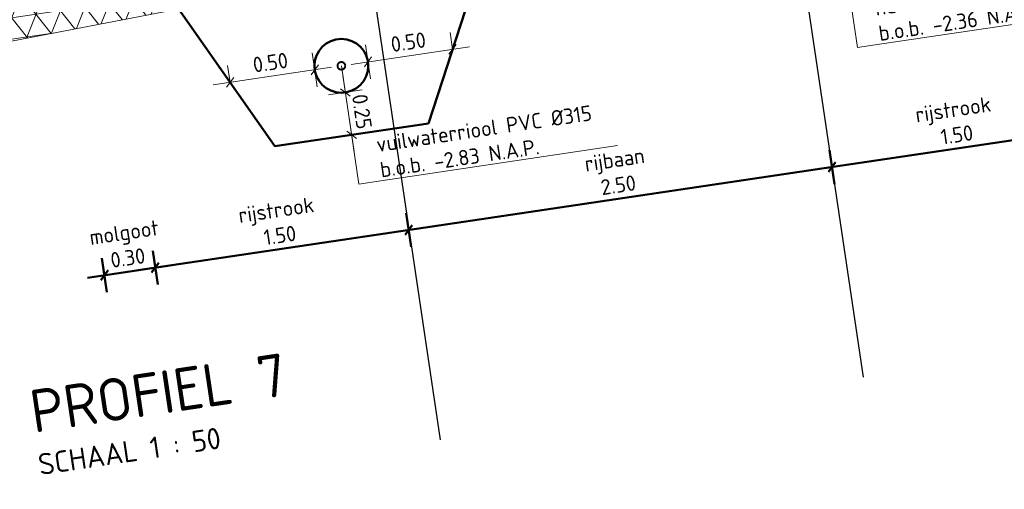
# Model space of a CAD drawing. Header units: metres. Extents: x 0 to 269924, y 0 to 933292.
# Tile 39 of 247: x 133865.3 to 133871.06, y 465828.85 to 465831.59. Entities that reach past the tile are written whole.
import ezdxf
from ezdxf import colors
from ezdxf.entities.mleader import LeaderData, LeaderLine
from ezdxf.math import Vec2, Vec3

# ---------------------------------------------------------------- set-up
doc = ezdxf.new("R2010")
doc.units = ezdxf.units.M
doc.linetypes.add('RI-VWA', pattern=[11, 5, -3, 0, -3])
for name, color, linetype, lineweight in [('B-WE-MO-BODEM-AD-50', 253, 'Continuous', 18), ('N-WE-GW-SLEUF-GD', 90, 'Continuous', 50), ('N-WE-KL-ET_LS_OV_LICHTMAST-S', 190, 'Continuous', 25), ('N-WE-RI-T18', 10, 'Continuous', 18), ('N-WE-VH-M', 7, 'Continuous', 18), ('N-WE-VH-VERHARDING-GD', 7, 'Continuous', 50), ('N-WE-VH-VERHARDING-T18', 10, 'Continuous', 18), ('X-XX-AL-VERWIJZING-S', 7, 'Continuous', 25)]:
    doc.layers.add(name, color=color, linetype=linetype, lineweight=lineweight)
doc.layers.add('N-WE-RI-VWA-GD', color=20, linetype='RI-VWA', lineweight=50, true_color=0xff3f00)
doc.layers.add('X-XX-AL-HULPLIJN-G', color=30, linetype='Continuous', lineweight=18, plot=False)
doc.layers.add('X-XX-AL-HULPLIJN-GD', color=30, linetype='Continuous', lineweight=25, plot=False)
doc.styles.add('NLCS-ISO', font='NLCS-ISO.ttf')
doc.styles.add('NLCS-ISO-M200-T18', font='NLCS-ISO.ttf', dxfattribs={"height": 0.36})
doc.styles.add('NLCS-ISO-M50-T18', font='NLCS-ISO.ttf', dxfattribs={"height": 0.09})
doc.dimstyles.new('NLCS-M50-T18-SCHRAP_L2_H2', dxfattribs={"dimscale": 0.05, "dimtxt": 2.5, "dimasz": 1.008, "dimexe": 2, "dimexo": 2, "dimgap": 0.7, "dimtad": 1, "dimzin": 0, "dimdsep": 46, "dimtxsty": 'NLCS-ISO-M50-T18', "dimblk": 'OBLIQUE', "dimcen": 0, "dimdle": 2, "dimclrd": 256, "dimclre": 256, "dimclrt": 10, "dimazin": 0, "dimtfac": 1, "dimtdec": 3, "dimtofl": 0, "dimtmove": 0, "dimatfit": 3, "dimldrblk": 'OBLIQUE', "dimfxl": 2, "dimfxlon": 1, "dimtfillclr": 256, "dimtolj": 1, "dimtzin": 0, "dimlwd": -1, "dimlwe": -1, "dimarcsym": 0})

# ---------------------------------------------------------------- blocks, each defined once
blk = doc.blocks.new('SAL-VERWIJZING_ONDERSCHRIFT-SO')
at = {"linetype": 'Continuous', "style": 'NLCS-ISO'}
blk.add_text('SCHAAL 1 :', height=2.5, dxfattribs=at).set_placement((0, -3.75))
at = {"style": 'NLCS-ISO'}
for tag, p, height in [('OMSCHRIJVING', (0, 1.25), 5), ('SCHAAL', (18.15, -3.75), 2.5)]:
    blk.add_attdef(tag, p, '', height=height, dxfattribs=at)
blk = doc.blocks.new('PROFIEL 7')
at = {"layer": 'B-WE-MO-BODEM-AD-50'}
h = blk.add_hatch(dxfattribs=at)
h.set_pattern_fill('AVH-FUNDERING_EPS-SO', color=256, scale=0.025, angle=-8.45277, pattern_type=2)
h.set_pattern_definition([(360, (831.99881, -458.69471), (7e-17, 0.125), []), (60, (831.99881, -458.69471), (-0.108253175, 0.0625), []), (120, (831.99881, -458.69471), (-0.108253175, -0.0625), [])])
h.paths.add_polyline_path([(5.1384, -1.3503), (5.1384, -2.2546), (6.677, -2.1874), (8.6829, -2.4602), (13.8888, -2.2372), (13.8888, -1.3505), (12.9158, -1.3505), (9.0186, -1.3001)])
at = {"layer": 'X-XX-AL-HULPLIJN-G'}
blk.add_lwpolyline([(5.1384, -2.2546), (6.677, -2.1874), (8.6829, -2.4602), (13.8888, -2.2372), (13.8888, -1.3505)], dxfattribs=at)
at = {"layer": 'X-XX-AL-VERWIJZING-S', "xscale": 0.05, "yscale": 0.05, "zscale": 0.05}
blk.add_blockref('SAL-VERWIJZING_ONDERSCHRIFT-SO', (5.1384, -4.5946), dxfattribs=at).add_auto_attribs({'OMSCHRIJVING': 'PROFIEL 7', 'SCHAAL': '50'})
blk = doc.blocks.new('_DotSmall')
at = {"color": 0, "linetype": 'ByBlock', "const_width": 0.5}
blk.add_lwpolyline([(-0.0625, 0, 1), (0.0625, 0, 1)], format="xyb", close=True, dxfattribs=at)
blk = doc.blocks.new('_Oblique')
at = {"color": 0, "linetype": 'ByBlock', "lineweight": -2}
blk.add_line((-0.5, -0.5), (0.5, 0.5), dxfattribs=at)
blk = doc.blocks.new('*D502')
at = {"layer": 'Defpoints', "color": 0, "transparency": 16777216}
for p in [(133867.0242, 465831.2993), (133866.5296, 465831.2258), (133867.0841, 465830.8962)]:
    blk.add_point(p, dxfattribs=at)
at = {"layer": 'N-WE-VH-M', "transparency": 16777216}
for p, q in [((133867.0389, 465831.2004), (133867.0095, 465831.3982)), ((133866.4307, 465831.2111), (133867.1231, 465831.314)), ((133866.5296, 465831.2258), (133866.5149, 465831.3247))]:
    blk.add_line(p, q, dxfattribs=at)
at = {"layer": 'N-WE-VH-M', "transparency": 16777216, "xscale": 0.0504, "yscale": 0.0504, "zscale": 0.0504}
for p, rotation in [((133867.0242, 465831.2993), 8.452767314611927), ((133866.5296, 465831.2258), 188.4527673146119)]:
    blk.add_blockref('_Oblique', p, dxfattribs=dict(at, rotation=rotation))
at = {"layer": 'N-WE-VH-M', "color": 10, "transparency": 16777216, "insert": (133866.7651, 465831.3417), "char_height": 0.09, "attachment_point": 5, "rotation": 8.45277, "style": 'NLCS-ISO-M50-T18'}
blk.add_mtext('\\A1;0.50', dxfattribs=at)
blk = doc.blocks.new('*D503')
at = {"layer": 'Defpoints', "color": 0, "transparency": 16777216}
for p in [(133867.8303, 465831.4191), (133867.8303, 465831.4191), (133867.3957, 465830.9425)]:
    blk.add_point(p, dxfattribs=at)
at = {"layer": 'N-WE-VH-M', "transparency": 16777216}
for p, q in [((133867.8303, 465831.4191), (133867.8156, 465831.518)), ((133867.2368, 465831.3309), (133867.9292, 465831.4338)), ((133867.3505, 465831.2467), (133867.3211, 465831.4445))]:
    blk.add_line(p, q, dxfattribs=at)
at = {"layer": 'N-WE-VH-M', "transparency": 16777216, "xscale": 0.0504, "yscale": 0.0504, "zscale": 0.0504}
for p, rotation in [((133867.8303, 465831.4191), 8.452767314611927), ((133867.3358, 465831.3456), 188.4527673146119)]:
    blk.add_blockref('_Oblique', p, dxfattribs=dict(at, rotation=rotation))
at = {"layer": 'N-WE-VH-M', "color": 10, "transparency": 16777216, "insert": (133867.5713, 465831.4615), "char_height": 0.09, "attachment_point": 5, "rotation": 8.45277, "style": 'NLCS-ISO-M50-T18'}
blk.add_mtext('\\A1;0.50', dxfattribs=at)
blk = doc.blocks.new('*D504')
at = {"layer": 'Defpoints', "color": 0, "transparency": 16777216}
for p in [(133866.6307, 465831.0816), (133867.6889, 465830.9861), (133867.2399, 465830.9194)]:
    blk.add_point(p, dxfattribs=at)
at = {"layer": 'N-WE-VH-M', "transparency": 16777216}
for p, q in [((133867.1884, 465831.2656), (133867.2546, 465830.8205)), ((133867.1042, 465831.152), (133867.302, 465831.1814)), ((133867.3388, 465830.9341), (133867.141, 465830.9047))]:
    blk.add_line(p, q, dxfattribs=at)
at = {"layer": 'N-WE-VH-M', "transparency": 16777216, "xscale": 0.0504, "yscale": 0.0504, "zscale": 0.0504}
for p, rotation in [((133867.2031, 465831.1667), 98.45276731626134), ((133867.2399, 465830.9194), 278.4527673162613)]:
    blk.add_blockref('_Oblique', p, dxfattribs=dict(at, rotation=rotation))
at = {"layer": 'N-WE-VH-M', "color": 10, "transparency": 16777216, "insert": (133867.3006, 465831.0548), "char_height": 0.09, "attachment_point": 5, "rotation": 278.45277, "style": 'NLCS-ISO-M50-T18'}
blk.add_mtext('\\A1;0.25', dxfattribs=at)
blk = doc.blocks.new('*D512')
at = {"layer": 'Defpoints', "color": 0, "transparency": 16777216}
for p in [(133869.5555, 465834.0454), (133867.0878, 465833.6308), (133867.5735, 465830.3624)]:
    blk.add_point(p, dxfattribs=at)
at = {"layer": 'N-WE-VH-VERHARDING-GD', "transparency": 16777216}
for p, q in [((133870.0335, 465830.8291), (133870.0629, 465830.6313)), ((133870.1471, 465830.7449), (133867.4746, 465830.3477)), ((133867.5588, 465830.4614), (133867.5882, 465830.2635))]:
    blk.add_line(p, q, dxfattribs=at)
at = {"layer": 'N-WE-VH-VERHARDING-GD', "transparency": 16777216, "xscale": 0.0504, "yscale": 0.0504, "zscale": 0.0504}
for p, rotation in [((133870.0482, 465830.7302), 8.452767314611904), ((133867.5735, 465830.3624), 188.4527673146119)]:
    blk.add_blockref('_Oblique', p, dxfattribs=dict(at, rotation=rotation))
at = {"layer": 'N-WE-VH-VERHARDING-GD', "color": 10, "transparency": 16777216, "insert": (133868.7881, 465830.6996), "char_height": 0.09, "attachment_point": 5, "rotation": 8.45277, "style": 'NLCS-ISO-M50-T18'}
blk.add_mtext('\\A1;rijbaan\\P2.50', dxfattribs=at)
blk = doc.blocks.new('*D513')
at = {"layer": 'Defpoints', "color": 0, "transparency": 16777216}
for p in [(133867.0878, 465833.6308), (133865.6101, 465833.3826), (133866.0916, 465830.1422)]:
    blk.add_point(p, dxfattribs=at)
at = {"layer": 'N-WE-VH-VERHARDING-GD', "transparency": 16777216}
for p, q in [((133867.5588, 465830.4614), (133867.5882, 465830.2635)), ((133867.6725, 465830.3771), (133865.9927, 465830.1275)), ((133866.0769, 465830.2411), (133866.1063, 465830.0433))]:
    blk.add_line(p, q, dxfattribs=at)
at = {"layer": 'N-WE-VH-VERHARDING-GD', "transparency": 16777216, "xscale": 0.0504, "yscale": 0.0504, "zscale": 0.0504}
for p, rotation in [((133867.5735, 465830.3624), 8.452767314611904), ((133866.0916, 465830.1422), 188.4527673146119)]:
    blk.add_blockref('_Oblique', p, dxfattribs=dict(at, rotation=rotation))
at = {"layer": 'N-WE-VH-VERHARDING-GD', "color": 10, "transparency": 16777216, "insert": (133866.8098, 465830.4056), "char_height": 0.09, "attachment_point": 5, "rotation": 8.45277, "style": 'NLCS-ISO-M50-T18'}
blk.add_mtext('\\A1;rijstrook\\P1.50', dxfattribs=at)
blk = doc.blocks.new('*D514')
at = {"layer": 'Defpoints', "color": 0, "transparency": 16777216}
for p in [(133871.0351, 465834.2939), (133869.5555, 465834.0454), (133870.0482, 465830.7302)]:
    blk.add_point(p, dxfattribs=at)
at = {"layer": 'N-WE-VH-VERHARDING-GD', "transparency": 16777216}
for p, q in [((133871.5172, 465831.0496), (133871.5466, 465830.8518)), ((133871.6308, 465830.9654), (133869.9493, 465830.7155)), ((133870.0335, 465830.8291), (133870.0629, 465830.6313))]:
    blk.add_line(p, q, dxfattribs=at)
at = {"layer": 'N-WE-VH-VERHARDING-GD', "transparency": 16777216, "xscale": 0.0504, "yscale": 0.0504, "zscale": 0.0504}
for p, rotation in [((133871.5319, 465830.9507), 8.452767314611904), ((133870.0482, 465830.7302), 188.4527673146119)]:
    blk.add_blockref('_Oblique', p, dxfattribs=dict(at, rotation=rotation))
at = {"layer": 'N-WE-VH-VERHARDING-GD', "color": 10, "transparency": 16777216, "insert": (133870.7673, 465830.9938), "char_height": 0.09, "attachment_point": 5, "rotation": 8.45277, "style": 'NLCS-ISO-M50-T18'}
blk.add_mtext('\\A1;rijstrook\\P1.50', dxfattribs=at)
blk = doc.blocks.new('*D515')
at = {"layer": 'Defpoints', "color": 0, "transparency": 16777216}
for p in [(133865.6101, 465833.3826), (133865.3134, 465833.3385), (133865.7949, 465830.0981)]:
    blk.add_point(p, dxfattribs=at)
at = {"layer": 'N-WE-VH-VERHARDING-GD', "transparency": 16777216}
for p, q in [((133865.7802, 465830.197), (133865.8096, 465829.9992)), ((133866.0769, 465830.2411), (133866.1063, 465830.0433)), ((133866.1905, 465830.1569), (133865.696, 465830.0834))]:
    blk.add_line(p, q, dxfattribs=at)
at = {"layer": 'N-WE-VH-VERHARDING-GD', "transparency": 16777216, "xscale": 0.0504, "yscale": 0.0504, "zscale": 0.0504}
for p, rotation in [((133866.0916, 465830.1422), 8.452767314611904), ((133865.7949, 465830.0981), 188.4527673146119)]:
    blk.add_blockref('_Oblique', p, dxfattribs=dict(at, rotation=rotation))
at = {"layer": 'N-WE-VH-VERHARDING-GD', "color": 10, "transparency": 16777216, "insert": (133865.9205, 465830.2735), "char_height": 0.09, "attachment_point": 5, "rotation": 8.45277, "style": 'NLCS-ISO-M50-T18'}
blk.add_mtext('\\A1;molgoot\\P0.30', dxfattribs=at)

msp = doc.modelspace()

# ---------------------------------------------------------------- block references
at = {"layer": 'N-WE-KL-ET_LS_OV_LICHTMAST-S', "rotation": 8.452767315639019}
msp.add_blockref('PROFIEL 7', (133859.6329, 465832.9027), dxfattribs=at)

# ---------------------------------------------------------------- next in the draw order: linework, layer by layer
at = {"layer": 'N-WE-GW-SLEUF-GD'}
for p, q in [((133867.6889, 465830.9861), (133868.4417, 465833.2876)), ((133865.37, 465832.8808), (133866.791, 465830.8527)), ((133866.791, 465830.8527), (133867.6889, 465830.9861))]:
    msp.add_line(p, q, dxfattribs=at)
at = {"layer": 'N-WE-RI-VWA-GD', "linetype": 'Continuous'}
msp.add_circle((133867.18, 465831.3224), 0.1575, dxfattribs=at)
at = {"layer": 'X-XX-AL-HULPLIJN-GD'}
for points in [[(133869.5857, 465833.8425), (133870.2306, 465829.5024)], [(133867.1198, 465833.4283), (133867.7578, 465829.1349)]]:
    msp.add_lwpolyline(points, dxfattribs=at)

# ---------------------------------------------------------------- next in the draw order: dimensions: what is measured, and where the dimension line sits
at = {"layer": 'N-WE-VH-M'}
for base, p1, p2, angle, picture, middle in [((133867.8303, 465831.4191), (133867.3957, 465830.9425), (133867.8303, 465831.4191), 8.45277, '*D503', (133867.583, 465831.3823)), ((133867.0242, 465831.2993), (133866.5296, 465831.2258), (133867.0841, 465830.8962), 8.45277, '*D502', (133866.7769, 465831.2625)), ((133867.2399, 465830.9194), (133866.6307, 465831.0816), (133867.6889, 465830.9861), 98.45277, '*D504', (133867.2215, 465831.043))]:
    dim = msp.add_linear_dim(base=base, p1=p1, p2=p2, angle=angle, dimstyle='NLCS-M50-T18-SCHRAP_L2_H2', dxfattribs=at)
    dim.commit()
    dim.dimension.update_dxf_attribs({"geometry": picture, "text_midpoint": middle, "dimtype": 160})
at = {"layer": 'N-WE-VH-VERHARDING-GD'}
for base, p1, p2, text, picture, middle in [((133870.0482, 465830.7302), (133871.0351, 465834.2939), (133869.5555, 465834.0454), 'rijstrook\\P<>', '*D514', (133870.7673, 465830.9938)), ((133867.5735, 465830.3624), (133869.5555, 465834.0454), (133867.0878, 465833.6308), 'rijbaan\\P<>', '*D512', (133868.7881, 465830.6996)), ((133866.0916, 465830.1422), (133867.0878, 465833.6308), (133865.6101, 465833.3826), 'rijstrook\\P<>', '*D513', (133866.8098, 465830.4056))]:
    dim = msp.add_linear_dim(base=base, p1=p1, p2=p2, angle=188.45277, text=text, dimstyle='NLCS-M50-T18-SCHRAP_L2_H2', dxfattribs=at)
    dim.commit()
    dim.dimension.update_dxf_attribs({"geometry": picture, "text_midpoint": middle})
dim = msp.add_linear_dim(base=(133865.7949, 465830.0981), p1=(133865.6101, 465833.3826), p2=(133865.3134, 465833.3385), angle=188.45277, text='molgoot\\P<>', dimstyle='NLCS-M50-T18-SCHRAP_L2_H2', dxfattribs=at)
dim.commit()
dim.dimension.update_dxf_attribs({"geometry": '*D515', "text_midpoint": (133865.9433, 465830.1202), "dimtype": 160})

# ---------------------------------------------------------------- next in the draw order: leaders
at = {"layer": 'N-WE-RI-T18'}
ml = msp.add_multileader_mtext('Standard', dxfattribs=at)
ml.set_content('hemelwaterriool beton %%C600\\Pb.o.b. -2.36 N.A.P.', color=256, style='NLCS-ISO-M50-T18')
ml.set_leader_properties(color=256, linetype='ByLayer', lineweight=-1)
ml.set_arrow_properties(name='DOTSMALL')
ml.build(insert=Vec2(0, 0))
ml.multileader.update_dxf_attribs({"text_left_attachment_type": 5, "text_right_attachment_type": 5, "dogleg_length": 0.09, "arrow_head_size": 0.09})
ctx = ml.context
ctx.base_point, ctx.char_height, ctx.arrow_head_size, ctx.landing_gap_size, ctx.plane_origin, ctx.plane_x_axis, ctx.plane_y_axis = Vec3(133870.286, 465831.4427), 0.09, 0.09, 0.045, Vec3(133870.1014, 465832.0725), Vec3(0.989137, 0.146994), Vec3(-0.146994, 0.989137)
ctx.left_attachment, ctx.right_attachment = 5, 5
notes = []
notes.append((ctx, [(0, (1, 1, 0), (133870.197, 465831.4295), (0.989137, 0.146994), 0.09, [(0, [(133870.0573, 465832.3693)], 0, [])])]))
ctx.mtext.insert, ctx.mtext.text_direction, ctx.mtext.flow_direction = Vec3(133870.2926, 465831.7045), Vec3(0.989137, 0.146994), 5
ml = msp.add_multileader_mtext('Standard', dxfattribs=at)
ml.set_content('vuilwaterriool PVC %%C315\\Pb.o.b. -2.83 N.A.P.', color=256, style='NLCS-ISO-M50-T18')
ml.set_leader_properties(color=256, linetype='ByLayer', lineweight=-1)
ml.set_arrow_properties(name='DOTSMALL')
ml.build(insert=Vec2(0, 0))
ml.multileader.update_dxf_attribs({"text_left_attachment_type": 5, "text_right_attachment_type": 5, "dogleg_length": 0.09, "arrow_head_size": 0.09})
ctx = ml.context
ctx.base_point, ctx.char_height, ctx.arrow_head_size, ctx.landing_gap_size, ctx.plane_origin, ctx.plane_x_axis, ctx.plane_y_axis = Vec3(133867.3717, 465830.6445), 0.09, 0.09, 0.045, Vec3(133867.1987, 465831.1963), Vec3(0.989137, 0.146994), Vec3(-0.146994, 0.989137)
ctx.left_attachment, ctx.right_attachment = 5, 5
notes.append((ctx, [(0, (1, 1, 0), (133867.2827, 465830.6312), (0.989137, 0.146994), 0.09, [(0, [(133867.18, 465831.3224)], 0, [])])]))
ctx.mtext.insert, ctx.mtext.text_direction, ctx.mtext.flow_direction = Vec3(133867.3783, 465830.9063), Vec3(0.989137, 0.146994), 5
at = {"layer": 'N-WE-VH-VERHARDING-T18'}
ml = msp.add_multileader_mtext('Standard', dxfattribs=at)
ml.set_content('', color=256, style='NLCS-ISO-M200-T18')
ml.set_leader_properties(color=256, linetype='ByLayer', lineweight=-1)
ml.build(insert=Vec2(0, 0))
ml.multileader.update_dxf_attribs({"has_dogleg": 0, "text_left_attachment_type": 5, "text_right_attachment_type": 5, "dogleg_length": 0.36, "arrow_head_size": 0.36})
ctx = ml.context
ctx.base_point, ctx.char_height, ctx.arrow_head_size, ctx.landing_gap_size, ctx.plane_origin = Vec3(135697.3918, 466805.7659), 0.36, 0.36, 0.18, Vec3(135695.6966, 466805.1889)
ctx.left_attachment, ctx.right_attachment = 5, 5
notes.append((ctx, [(0, (0, 0, 0), (0, 0), (1, 0), 1, [])]))
ctx.mtext.insert, ctx.mtext.rotation, ctx.mtext.flow_direction = Vec3(135697.5718, 466806.1259), -0.147529, 5
for ctx, leaders in notes:
    for number, flags, end, landing, length, lines in leaders:
        leader = LeaderData()
        leader.index, (leader.has_last_leader_line, leader.has_dogleg_vector, leader.attachment_direction) = number, flags
        leader.last_leader_point, leader.dogleg_vector, leader.dogleg_length = Vec3(end), Vec3(landing), length
        for number, points, colour, breaks in lines:
            line = LeaderLine()
            line.index, line.vertices, line.color, line.breaks = number, Vec3.list(points), colors.encode_raw_color(colour), breaks
            leader.lines.append(line)
        ctx.leaders.append(leader)

doc.saveas('drawing.dxf')
